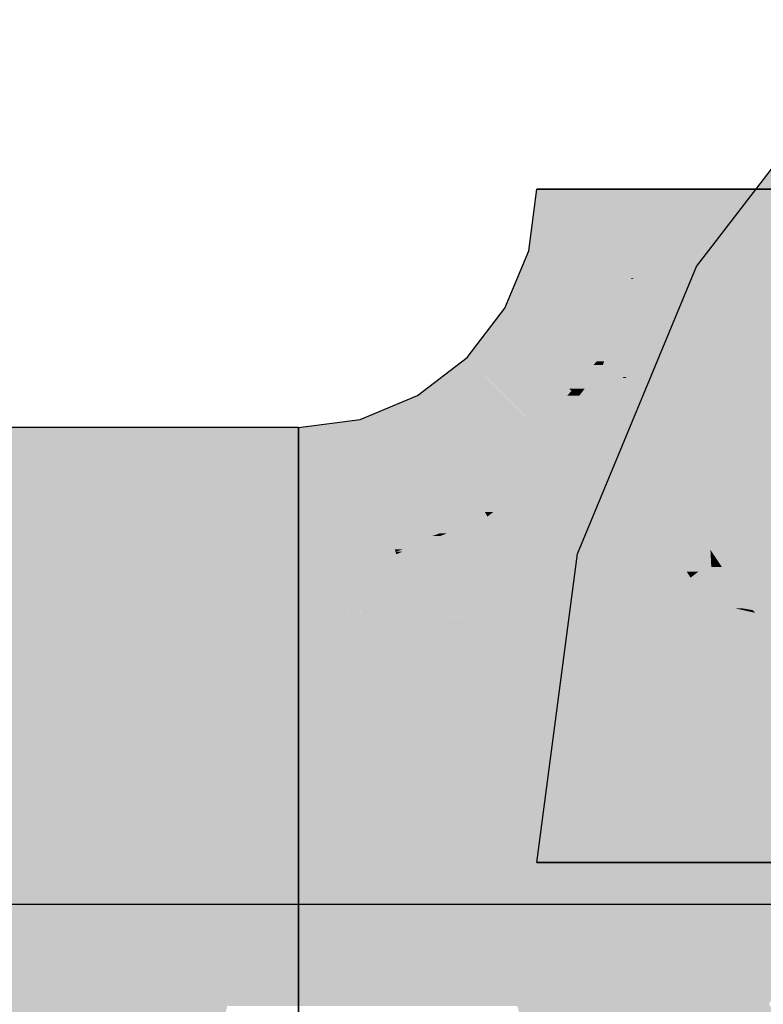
# Model space of a CAD drawing. Extents: x -297 to 573, y -46 to 548.
# Tile 82 of 188: x -21.991 to -21.133, y 254.574 to 255.71. Entities that reach past the tile are written whole.
import ezdxf

# ---------------------------------------------------------------- set-up
doc = ezdxf.new("R2010")
doc.units = 0
doc.layers.get('0').update_dxf_attribs({"lineweight": 35})
doc.layers.add('0-Shading', color=7, linetype='Continuous', lineweight=35)
doc.layers.add('H_Vorlauf_EG', color=1, linetype='Continuous', lineweight=25, true_color=0xff0000)

# ---------------------------------------------------------------- blocks, each defined once
blk = doc.blocks.new('Shading-A07ALD3R1N', base_point=(-20.9275, 255.0126))
at = {"layer": '0-Shading', "color": 14, "true_color": 0xaf0000}
for points in [[(-21.0086, 255.4251), (-21.21, 255.4251), (-20.8775, 255.596)], [(-21.21, 255.4251), (-20.8775, 255.596), (-21.0789, 255.596)], [(-21.2812, 255.4662), (-21.4005, 255.4662), (-21.2797, 255.5144)], [(-21.4005, 255.4662), (-21.2797, 255.5144), (-21.3942, 255.5144)], [(-21.2618, 255.4109), (-21.2829, 255.4109), (-21.2624, 255.5144)], [(-21.2829, 255.4109), (-21.2624, 255.5144), (-21.2797, 255.5144)], [(-21.2618, 255.4052), (-21.2331, 255.5144), (-21.2624, 255.5144)], [(-21.2475, 255.4052), (-21.2618, 255.4052), (-21.2331, 255.5144)], [(-21.4036, 255.4432), (-21.2812, 255.4662), (-21.4005, 255.4662)], [(-21.283, 255.4432), (-21.4036, 255.4432), (-21.2812, 255.4662)], [(-21.2828, 255.4116), (-21.2854, 255.4116), (-21.2812, 255.4662)], [(-21.2854, 255.4116), (-21.4167, 255.4116), (-21.4036, 255.4432)], [(-21.2854, 255.4116), (-21.283, 255.4432), (-21.4036, 255.4432)], [(-21.2009, 255.2394), (-21.2869, 255.2394), (-21.21, 255.4251)], [(-21.0705, 255.3446), (-21.206, 255.3446), (-21.21, 255.4251)], [(-21.0705, 255.3446), (-21.0086, 255.4251), (-21.21, 255.4251)], [(-21.2998, 255.3769), (-21.431, 255.3769), (-21.2854, 255.4116)], [(-21.431, 255.3769), (-21.2854, 255.4116), (-21.4167, 255.4116)], [(-21.3165, 255.3158), (-21.3251, 255.3158), (-21.2829, 255.4109)], [(-21.3251, 255.3158), (-21.2829, 255.4109), (-21.2857, 255.4109)], [(-21.2899, 255.3116), (-21.3179, 255.3116), (-21.2618, 255.4052)], [(-21.3179, 255.3116), (-21.2618, 255.4052), (-21.2849, 255.4052)], [(-21.2829, 255.4109), (-21.2857, 255.4109), (-21.2854, 255.4116)], [(-21.2829, 255.4109), (-21.2828, 255.4116), (-21.2854, 255.4116)], [(-21.2618, 255.4052), (-21.2849, 255.4052), (-21.2829, 255.4109)], [(-21.2618, 255.4052), (-21.2618, 255.4109), (-21.2829, 255.4109)], [(-21.248, 255.4015), (-21.2629, 255.4015), (-21.2618, 255.4052)], [(-21.248, 255.4015), (-21.2475, 255.4052), (-21.2618, 255.4052)], [(-21.2882, 255.3173), (-21.248, 255.4015), (-21.2629, 255.4015)], [(-21.2828, 255.3173), (-21.2882, 255.3173), (-21.248, 255.4015)], [(-21.4221, 255.3664), (-21.4391, 255.3664), (-21.431, 255.3769)], [(-21.3251, 255.3158), (-21.2998, 255.3769), (-21.431, 255.3769)], [(-21.3251, 255.3158), (-21.379, 255.3158), (-21.431, 255.3769)], [(-21.3926, 255.32), (-21.4747, 255.32), (-21.4391, 255.3664)], [(-21.3569, 255.2842), (-21.4221, 255.3664), (-21.4391, 255.3664)], [(-21.3521, 255.2842), (-21.3569, 255.2842), (-21.4221, 255.3664)], [(-21.194, 255.0984), (-21.0705, 255.3446), (-21.206, 255.3446)], [(-21.1724, 255.0984), (-21.194, 255.0984), (-21.0705, 255.3446)], [(-21.431, 255.2762), (-21.5317, 255.2762), (-21.4747, 255.32)], [(-21.4364, 255.2817), (-21.3926, 255.32), (-21.4747, 255.32)], [(-21.3543, 255.2817), (-21.4364, 255.2817), (-21.3926, 255.32)], [(-21.3521, 255.2842), (-21.3251, 255.3158), (-21.379, 255.3158)], [(-21.3179, 255.3116), (-21.3287, 255.3116), (-21.3251, 255.3158)], [(-21.3179, 255.3116), (-21.3165, 255.3158), (-21.3251, 255.3158)], [(-21.2909, 255.2978), (-21.2941, 255.2978), (-21.2828, 255.3173)], [(-21.2941, 255.2978), (-21.2828, 255.3173), (-21.2882, 255.3173)], [(-21.339, 255.2842), (-21.3521, 255.2842), (-21.3179, 255.3116)], [(-21.3521, 255.2842), (-21.3179, 255.3116), (-21.3287, 255.3116)], [(-21.2941, 255.2978), (-21.3285, 255.2978), (-21.3179, 255.3116)], [(-21.2941, 255.2978), (-21.2899, 255.3116), (-21.3179, 255.3116)], [(-21.309, 255.2761), (-21.3452, 255.2761), (-21.2941, 255.2978)], [(-21.3452, 255.2761), (-21.2941, 255.2978), (-21.3285, 255.2978)], [(-21.3095, 255.2753), (-21.2915, 255.2964), (-21.2951, 255.2964)], [(-21.3077, 255.2753), (-21.3095, 255.2753), (-21.2915, 255.2964)], [(-21.2915, 255.2964), (-21.2951, 255.2964), (-21.2941, 255.2978)], [(-21.2915, 255.2964), (-21.2909, 255.2978), (-21.2941, 255.2978)], [(-21.3922, 255.2374), (-21.3543, 255.2817), (-21.4364, 255.2817)], [(-21.3452, 255.2761), (-21.3591, 255.2761), (-21.3521, 255.2842)], [(-21.3543, 255.2817), (-21.3521, 255.2842), (-21.3569, 255.2842)], [(-21.3452, 255.2761), (-21.339, 255.2842), (-21.3521, 255.2842)], [(-21.528, 255.2538), (-21.5858, 255.2538), (-21.5317, 255.2762)], [(-21.4784, 255.184), (-21.5166, 255.184), (-21.5317, 255.2762)], [(-21.5093, 255.2374), (-21.431, 255.2762), (-21.5317, 255.2762)], [(-21.3922, 255.2374), (-21.5093, 255.2374), (-21.431, 255.2762)], [(-21.3749, 255.2374), (-21.3922, 255.2374), (-21.3452, 255.2761)], [(-21.3922, 255.2374), (-21.3452, 255.2761), (-21.3591, 255.2761)], [(-21.3252, 255.2525), (-21.3633, 255.2525), (-21.3452, 255.2761)], [(-21.3252, 255.2525), (-21.309, 255.2761), (-21.3452, 255.2761)], [(-21.3252, 255.2525), (-21.3077, 255.2753), (-21.3095, 255.2753)], [(-21.5955, 255.2394), (-21.6692, 255.2394), (-21.598, 255.2488)], [(-21.5829, 255.2488), (-21.598, 255.2488), (-21.5858, 255.2538)], [(-21.5766, 255.1688), (-21.5829, 255.2488), (-21.598, 255.2488)], [(-21.54, 255.1745), (-21.528, 255.2538), (-21.5858, 255.2538)], [(-21.5367, 255.1688), (-21.5766, 255.1688), (-21.5829, 255.2488)], [(-21.5151, 255.1745), (-21.54, 255.1745), (-21.528, 255.2538)], [(-21.3443, 255.2276), (-21.3824, 255.2276), (-21.3252, 255.2525)], [(-21.3824, 255.2276), (-21.3252, 255.2525), (-21.3633, 255.2525)], [(-21.5747, 255.1619), (-21.6692, 255.1619), (-21.5955, 255.2394)], [(-21.6692, 255.1619), (-21.5955, 255.2394), (-21.6692, 255.2394)], [(-21.4784, 255.184), (-21.3922, 255.2374), (-21.5093, 255.2374)], [(-21.3824, 255.2276), (-21.408, 255.2276), (-21.3922, 255.2374)], [(-21.3824, 255.2276), (-21.3749, 255.2374), (-21.3922, 255.2374)], [(-21.2598, 255.1983), (-21.3039, 255.1983), (-21.2869, 255.2394)], [(-21.194, 255.0984), (-21.2009, 255.2394), (-21.2869, 255.2394)], [(-21.4459, 255.184), (-21.4784, 255.184), (-21.3824, 255.2276)], [(-21.4784, 255.184), (-21.3824, 255.2276), (-21.408, 255.2276)], [(-21.3608, 255.206), (-21.4138, 255.206), (-21.3824, 255.2276)], [(-21.3608, 255.206), (-21.3443, 255.2276), (-21.3824, 255.2276)], [(-21.4162, 255.168), (-21.4692, 255.168), (-21.3608, 255.206)], [(-21.4692, 255.168), (-21.3608, 255.206), (-21.4138, 255.206)], [(-21.4443, 255.142), (-21.4542, 255.142), (-21.3608, 255.206)], [(-21.2348, 255.0935), (-21.3473, 255.0935), (-21.3039, 255.1983)], [(-21.2079, 255.073), (-21.2213, 255.073), (-21.3039, 255.1983)], [(-21.194, 255.0984), (-21.2598, 255.1983), (-21.3039, 255.1983)], [(-21.194, 255.0984), (-21.2274, 255.0984), (-21.3039, 255.1983)], [(-21.5151, 255.1745), (-21.4784, 255.184), (-21.5166, 255.184)], [(-21.4729, 255.1745), (-21.5151, 255.1745), (-21.4784, 255.184)], [(-21.4692, 255.168), (-21.4459, 255.184), (-21.4784, 255.184)], [(-21.574, 255.1591), (-21.5367, 255.1688), (-21.5766, 255.1688)], [(-21.5126, 255.1591), (-21.574, 255.1591), (-21.5151, 255.1745)], [(-21.5367, 255.1688), (-21.5151, 255.1745), (-21.54, 255.1745)], [(-21.514, 255.168), (-21.4729, 255.1745), (-21.5151, 255.1745)], [(-21.4692, 255.168), (-21.514, 255.168), (-21.4729, 255.1745)], [(-21.5119, 255.1552), (-21.4692, 255.168), (-21.514, 255.168)], [(-21.4618, 255.1552), (-21.5119, 255.1552), (-21.4692, 255.168)], [(-21.4542, 255.142), (-21.4162, 255.168), (-21.4692, 255.168)], [(-21.574, 255.1591), (-21.5747, 255.1619), (-21.6692, 255.1619)], [(-21.574, 255.1591), (-21.6692, 255.1591), (-21.6692, 255.1619)], [(-21.5685, 255.1388), (-21.6692, 255.1388), (-21.574, 255.1591)], [(-21.6692, 255.1388), (-21.574, 255.1591), (-21.6692, 255.1591)], [(-21.5729, 255.1552), (-21.5126, 255.1591), (-21.574, 255.1591)], [(-21.5119, 255.1552), (-21.5729, 255.1552), (-21.5126, 255.1591)], [(-21.5684, 255.1382), (-21.5119, 255.1552), (-21.5729, 255.1552)], [(-21.5092, 255.1382), (-21.5684, 255.1382), (-21.5119, 255.1552)], [(-21.5098, 255.142), (-21.4618, 255.1552), (-21.5119, 255.1552)], [(-21.4542, 255.142), (-21.5098, 255.142), (-21.4618, 255.1552)], [(-21.5072, 255.1261), (-21.4542, 255.142), (-21.5098, 255.142)], [(-21.4511, 255.1367), (-21.4716, 255.1367), (-21.4542, 255.142)], [(-21.4511, 255.1367), (-21.4443, 255.142), (-21.4542, 255.142)], [(-21.5684, 255.1382), (-21.5685, 255.1388), (-21.6692, 255.1388)], [(-21.5684, 255.1382), (-21.6692, 255.1382), (-21.6692, 255.1388)], [(-21.561, 255.1106), (-21.6692, 255.1106), (-21.5684, 255.1382)], [(-21.6692, 255.1106), (-21.5684, 255.1382), (-21.6692, 255.1382)], [(-21.5651, 255.1261), (-21.5092, 255.1382), (-21.5684, 255.1382)], [(-21.5072, 255.1261), (-21.5651, 255.1261), (-21.5092, 255.1382)], [(-21.4814, 255.1261), (-21.5072, 255.1261), (-21.4511, 255.1367)], [(-21.5072, 255.1261), (-21.4511, 255.1367), (-21.4716, 255.1367)], [(-21.4977, 255.1174), (-21.5058, 255.1174), (-21.4511, 255.1367)], [(-21.5608, 255.1099), (-21.5072, 255.1261), (-21.5651, 255.1261)], [(-21.5058, 255.1174), (-21.5358, 255.1174), (-21.5072, 255.1261)], [(-21.5058, 255.1174), (-21.4814, 255.1261), (-21.5072, 255.1261)], [(-21.5608, 255.1099), (-21.561, 255.1106), (-21.6692, 255.1106)], [(-21.5608, 255.1099), (-21.6692, 255.1099), (-21.6692, 255.1106)], [(-21.5571, 255.096), (-21.6692, 255.096), (-21.5608, 255.1099)], [(-21.6692, 255.096), (-21.5608, 255.1099), (-21.6692, 255.1099)], [(-21.5271, 255.1099), (-21.5608, 255.1099), (-21.5058, 255.1174)], [(-21.5608, 255.1099), (-21.5058, 255.1174), (-21.5358, 255.1174)], [(-21.5579, 255.099), (-21.5271, 255.1099), (-21.5608, 255.1099)], [(-21.5485, 255.099), (-21.5579, 255.099), (-21.5053, 255.1143)], [(-21.5579, 255.099), (-21.5053, 255.1143), (-21.5146, 255.1143)], [(-21.5495, 255.096), (-21.5571, 255.096), (-21.5053, 255.1143)], [(-21.5053, 255.1143), (-21.5146, 255.1143), (-21.5058, 255.1174)], [(-21.5053, 255.1143), (-21.4977, 255.1174), (-21.5058, 255.1174)], [(-21.5571, 255.096), (-21.5485, 255.099), (-21.5579, 255.099)], [(-21.2164, 255.084), (-21.194, 255.0984), (-21.2274, 255.0984)], [(-21.1933, 255.084), (-21.2164, 255.084), (-21.194, 255.0984)], [(-21.1874, 255.0885), (-21.1935, 255.0885), (-21.194, 255.0984)], [(-21.1807, 255.0783), (-21.1724, 255.0984), (-21.194, 255.0984)], [(-21.6692, 255.0926), (-21.5571, 255.096), (-21.6692, 255.096)], [(-21.5607, 255.0926), (-21.6692, 255.0926), (-21.5563, 255.0932)], [(-21.6692, 255.0926), (-21.5563, 255.0932), (-21.6502, 255.0932)], [(-21.6692, 255.0783), (-21.5607, 255.0926), (-21.6692, 255.0926)], [(-21.5563, 255.0932), (-21.6502, 255.0932), (-21.5571, 255.096)], [(-21.5563, 255.0932), (-21.5495, 255.096), (-21.5571, 255.096)], [(-21.1936, 255.0372), (-21.3547, 255.0372), (-21.3473, 255.0935)], [(-21.2107, 255.0569), (-21.2474, 255.0569), (-21.3473, 255.0935)], [(-21.2107, 255.0569), (-21.2348, 255.0935), (-21.3473, 255.0935)], [(-21.1933, 255.084), (-21.1874, 255.0885), (-21.1935, 255.0885)], [(-21.1845, 255.084), (-21.1933, 255.084), (-21.1874, 255.0885)], [(-21.2079, 255.073), (-21.1933, 255.084), (-21.2164, 255.084)], [(-21.1928, 255.073), (-21.2079, 255.073), (-21.1933, 255.084)], [(-21.193, 255.0783), (-21.1845, 255.084), (-21.1933, 255.084)], [(-21.1807, 255.0783), (-21.193, 255.0783), (-21.1845, 255.084)], [(-21.1917, 255.0518), (-21.1807, 255.0783), (-21.193, 255.0783)], [(-21.2169, 255.0662), (-21.2079, 255.073), (-21.2213, 255.073)], [(-21.2027, 255.0662), (-21.2169, 255.0662), (-21.2079, 255.073)], [(-21.2107, 255.0569), (-21.2027, 255.0662), (-21.2169, 255.0662)], [(-21.1956, 255.0569), (-21.2107, 255.0569), (-21.2027, 255.0662)], [(-21.1917, 255.0518), (-21.1928, 255.073), (-21.2079, 255.073)], [(-21.1936, 255.0372), (-21.2107, 255.0569), (-21.2474, 255.0569)], [(-21.1917, 255.0518), (-21.2063, 255.0518), (-21.2107, 255.0569)], [(-21.1917, 255.0518), (-21.1956, 255.0569), (-21.2107, 255.0569)], [(-21.1936, 255.0372), (-21.1917, 255.0518), (-21.2063, 255.0518)], [(-21.1961, 255.0188), (-21.3572, 255.0188), (-21.1936, 255.0372)], [(-21.3572, 255.0188), (-21.1936, 255.0372), (-21.3547, 255.0372)], [(-21.3816, 254.8333), (-21.1961, 255.0188), (-21.3572, 255.0188)], [(-21.3816, 254.8333), (-21.2205, 254.8333), (-21.1961, 255.0188)], [(-21.3942, 254.7376), (-21.2331, 254.7376), (-21.3816, 254.8333)], [(-21.2331, 254.7376), (-21.3816, 254.8333), (-21.2205, 254.8333)]]:
    blk.add_solid(points, dxfattribs=at)
at = {"layer": '0-Shading', "color": 1, "true_color": 0xf50000}
for points in [[(-21.063, 255.4015), (-21.248, 255.4015), (-21.1887, 255.5072)], [(-21.248, 255.4015), (-21.1887, 255.5072), (-21.234, 255.5072)], [(-21.1887, 255.5072), (-21.234, 255.5072), (-21.2331, 255.5144)], [(-21.1887, 255.5072), (-21.1981, 255.5144), (-21.2331, 255.5144)], [(-21.1887, 255.5072), (-20.9137, 255.5144), (-21.1981, 255.5144)], [(-20.9066, 255.5072), (-21.1887, 255.5072), (-20.9137, 255.5144)], [(-20.9676, 255.3376), (-20.9869, 255.3376), (-21.1887, 255.5072)], [(-20.8523, 255.4529), (-21.118, 255.4529), (-21.1887, 255.5072)], [(-20.8523, 255.4529), (-20.9066, 255.5072), (-21.1887, 255.5072)], [(-21.1366, 255.2964), (-21.2915, 255.2964), (-21.248, 255.4015)], [(-20.9764, 255.3288), (-21.063, 255.4015), (-21.248, 255.4015)], [(-20.9764, 255.3288), (-21.1709, 255.3288), (-21.248, 255.4015)], [(-21.0838, 255.2464), (-20.9764, 255.3288), (-21.1709, 255.3288)], [(-21.2598, 255.2525), (-21.3252, 255.2525), (-21.2915, 255.2964)], [(-21.205, 255.2464), (-21.1366, 255.2964), (-21.2915, 255.2964)], [(-21.1715, 255.2271), (-21.2413, 255.2271), (-21.2915, 255.2964)], [(-21.0838, 255.2464), (-21.205, 255.2464), (-21.1366, 255.2964)], [(-21.2787, 255.206), (-21.3608, 255.206), (-21.3252, 255.2525)], [(-21.2825, 255.2098), (-21.2598, 255.2525), (-21.3252, 255.2525)], [(-21.2288, 255.2098), (-21.2825, 255.2098), (-21.2598, 255.2525)], [(-21.1358, 255.2065), (-21.0838, 255.2464), (-21.205, 255.2464)], [(-21.0415, 255.2065), (-21.1358, 255.2065), (-21.0838, 255.2464)], [(-21.2288, 255.2098), (-21.1715, 255.2271), (-21.2413, 255.2271)], [(-21.1416, 255.2098), (-21.2288, 255.2098), (-21.1715, 255.2271)], [(-21.2986, 255.1438), (-21.442, 255.1438), (-21.3608, 255.206)], [(-21.3322, 255.1774), (-21.2787, 255.206), (-21.3608, 255.206)], [(-21.2501, 255.1774), (-21.3322, 255.1774), (-21.2787, 255.206)], [(-21.27, 255.1974), (-21.2288, 255.2098), (-21.2825, 255.2098)], [(-21.2199, 255.1974), (-21.27, 255.1974), (-21.2288, 255.2098)], [(-21.2264, 255.2065), (-21.1416, 255.2098), (-21.2288, 255.2098)], [(-21.1358, 255.2065), (-21.2264, 255.2065), (-21.1416, 255.2098)], [(-21.1997, 255.1696), (-21.1358, 255.2065), (-21.2264, 255.2065)], [(-21.0719, 255.1696), (-21.1997, 255.1696), (-21.1358, 255.2065)], [(-21.1266, 255.0783), (-21.1807, 255.0783), (-20.9687, 255.1995)], [(-21.1807, 255.0783), (-20.9687, 255.1995), (-21.1305, 255.1995)], [(-20.9829, 255.1182), (-21.0415, 255.2065), (-21.1358, 255.2065)], [(-21.2422, 255.1696), (-21.2199, 255.1974), (-21.27, 255.1974)], [(-21.1997, 255.1696), (-21.2422, 255.1696), (-21.2199, 255.1974)], [(-21.2986, 255.1438), (-21.2501, 255.1774), (-21.3322, 255.1774)], [(-21.2267, 255.154), (-21.2838, 255.154), (-21.2501, 255.1774)], [(-21.2267, 255.154), (-21.1997, 255.1696), (-21.2422, 255.1696)], [(-21.1884, 255.154), (-21.2267, 255.154), (-21.1997, 255.1696)], [(-21.1578, 255.1117), (-21.0719, 255.1696), (-21.1997, 255.1696)], [(-20.9717, 255.1117), (-21.1578, 255.1117), (-21.0719, 255.1696)], [(-21.2444, 255.1438), (-21.2986, 255.1438), (-21.2267, 255.154)], [(-21.2986, 255.1438), (-21.2267, 255.154), (-21.2838, 255.154)], [(-21.1966, 255.124), (-21.2787, 255.124), (-21.2267, 255.154)], [(-21.1458, 255.0732), (-21.1884, 255.154), (-21.2267, 255.154)], [(-21.1299, 255.0732), (-21.1458, 255.0732), (-21.1884, 255.154)], [(-21.3122, 255.1367), (-21.4511, 255.1367), (-21.2986, 255.1438)], [(-21.4511, 255.1367), (-21.2986, 255.1438), (-21.442, 255.1438)], [(-21.2787, 255.124), (-21.3369, 255.124), (-21.2986, 255.1438)], [(-21.2787, 255.124), (-21.2444, 255.1438), (-21.2986, 255.1438)], [(-21.4637, 255.1143), (-21.5053, 255.1143), (-21.4511, 255.1367)], [(-21.4316, 255.1029), (-21.4701, 255.1029), (-21.4511, 255.1367)], [(-21.3742, 255.1046), (-21.4326, 255.1046), (-21.4511, 255.1367)], [(-21.3742, 255.1046), (-21.3122, 255.1367), (-21.4511, 255.1367)], [(-21.3816, 255.0814), (-21.4192, 255.0814), (-21.2787, 255.124)], [(-21.4192, 255.0814), (-21.2787, 255.124), (-21.3369, 255.124)], [(-21.2236, 255.0688), (-21.4119, 255.0688), (-21.2787, 255.124)], [(-21.2248, 255.0701), (-21.1966, 255.124), (-21.2787, 255.124)], [(-21.1427, 255.0701), (-21.2248, 255.0701), (-21.1966, 255.124)], [(-21.4958, 255.0979), (-21.5449, 255.0979), (-21.5053, 255.1143)], [(-21.4968, 255.0998), (-21.4637, 255.1143), (-21.5053, 255.1143)], [(-21.4718, 255.0998), (-21.4968, 255.0998), (-21.4637, 255.1143)], [(-21.1299, 255.0732), (-20.9717, 255.1117), (-21.1578, 255.1117)], [(-21.493, 255.0932), (-21.5563, 255.0932), (-21.4958, 255.0979)], [(-21.5563, 255.0932), (-21.4958, 255.0979), (-21.5449, 255.0979)], [(-21.4958, 255.0979), (-21.4718, 255.0998), (-21.4968, 255.0998)], [(-21.4729, 255.0979), (-21.4958, 255.0979), (-21.4718, 255.0998)], [(-21.4841, 255.0777), (-21.4729, 255.0979), (-21.4958, 255.0979)], [(-21.4192, 255.0814), (-21.4821, 255.0814), (-21.4298, 255.0998)], [(-21.4821, 255.0814), (-21.4298, 255.0998), (-21.4718, 255.0998)], [(-21.4298, 255.0998), (-21.4718, 255.0998), (-21.4316, 255.1029)], [(-21.4718, 255.0998), (-21.4316, 255.1029), (-21.4701, 255.1029)], [(-21.4316, 255.1029), (-21.3742, 255.1046), (-21.4326, 255.1046)], [(-21.3776, 255.1029), (-21.4316, 255.1029), (-21.3742, 255.1046)], [(-21.4192, 255.0814), (-21.3776, 255.1029), (-21.4316, 255.1029)], [(-21.5523, 255.0783), (-21.6692, 255.0783), (-21.5563, 255.0932)], [(-21.4841, 255.0777), (-21.5522, 255.0777), (-21.5563, 255.0932)], [(-21.4841, 255.0777), (-21.493, 255.0932), (-21.5563, 255.0932)], [(-21.0801, 255.0519), (-21.1611, 255.0519), (-21.1101, 255.091)], [(-20.9907, 255.0367), (-21.1355, 255.0367), (-20.9073, 255.0958)], [(-21.1355, 255.0367), (-20.9073, 255.0958), (-20.9194, 255.0958)], [(-24.1254, 254.6894), (-21.7227, 254.6894), (-24.1254, 255.0783)], [(-21.7227, 254.6894), (-24.1254, 255.0783), (-21.7146, 255.0783)], [(-21.7157, 255.0287), (-21.6692, 255.0287), (-21.7146, 255.0783)], [(-21.6692, 255.0287), (-21.7146, 255.0783), (-21.6692, 255.0783)], [(-21.5515, 255.0751), (-21.6692, 255.0751), (-21.6692, 255.0783)], [(-21.5515, 255.0751), (-21.5523, 255.0783), (-21.6692, 255.0783)], [(-21.5406, 255.0343), (-21.6692, 255.0343), (-21.5515, 255.0751)], [(-21.6692, 255.0343), (-21.5515, 255.0751), (-21.6692, 255.0751)], [(-21.5515, 255.0751), (-21.4841, 255.0777), (-21.5522, 255.0777)], [(-21.4826, 255.0751), (-21.5515, 255.0751), (-21.4841, 255.0777)], [(-21.4255, 255.0652), (-21.5488, 255.0652), (-21.5515, 255.0751)], [(-21.4793, 255.0694), (-21.4826, 255.0751), (-21.5515, 255.0751)], [(-21.4841, 255.0777), (-21.4192, 255.0814), (-21.4821, 255.0814)], [(-21.4292, 255.0777), (-21.4841, 255.0777), (-21.4192, 255.0814)], [(-21.4495, 255.0703), (-21.4292, 255.0777), (-21.4841, 255.0777)], [(-21.4495, 255.0703), (-21.4798, 255.0703), (-21.4841, 255.0777)], [(-21.4128, 255.0703), (-21.4495, 255.0703), (-21.4192, 255.0814)], [(-21.4119, 255.0688), (-21.3816, 255.0814), (-21.4192, 255.0814)], [(-21.1365, 255.0707), (-21.1839, 255.0707), (-21.1807, 255.0783)], [(-21.1365, 255.0707), (-21.1266, 255.0783), (-21.1807, 255.0783)], [(-21.5406, 255.0343), (-21.4255, 255.0652), (-21.5488, 255.0652)], [(-21.4793, 255.0694), (-21.4495, 255.0703), (-21.4798, 255.0703)], [(-21.452, 255.0694), (-21.4793, 255.0694), (-21.4495, 255.0703)], [(-21.4568, 255.0676), (-21.452, 255.0694), (-21.4793, 255.0694)], [(-21.4029, 255.0532), (-21.47, 255.0532), (-21.4119, 255.0688)], [(-21.437, 255.0676), (-21.4568, 255.0676), (-21.4495, 255.0703)], [(-21.4255, 255.0652), (-21.437, 255.0676), (-21.4568, 255.0676)], [(-21.4424, 255.0688), (-21.4128, 255.0703), (-21.4495, 255.0703)], [(-21.4119, 255.0688), (-21.4424, 255.0688), (-21.4128, 255.0703)], [(-21.4255, 255.0652), (-21.4119, 255.0688), (-21.4424, 255.0688)], [(-21.4034, 255.054), (-21.2236, 255.0688), (-21.4119, 255.0688)], [(-21.2088, 255.054), (-21.4034, 255.054), (-21.2236, 255.0688)], [(-21.2088, 255.054), (-21.1427, 255.0701), (-21.2248, 255.0701)], [(-21.116, 255.054), (-21.2088, 255.054), (-21.1299, 255.0732)], [(-21.1612, 255.0518), (-21.1917, 255.0518), (-21.1365, 255.0707)], [(-21.1917, 255.0518), (-21.1365, 255.0707), (-21.1839, 255.0707)], [(-21.1427, 255.0701), (-21.1299, 255.0732), (-21.1458, 255.0732)], [(-21.4591, 255.0343), (-21.5406, 255.0343), (-21.47, 255.0532)], [(-21.4514, 255.0211), (-21.4029, 255.0532), (-21.47, 255.0532)], [(-21.3844, 255.0211), (-21.4514, 255.0211), (-21.4029, 255.0532)], [(-21.3825, 255.0178), (-21.2088, 255.054), (-21.4034, 255.054)], [(-21.1726, 255.0178), (-21.3825, 255.0178), (-21.2088, 255.054)], [(-21.1379, 254.9831), (-21.116, 255.054), (-21.2088, 255.054)], [(-21.1691, 255.0457), (-21.1925, 255.0457), (-21.1917, 255.0518)], [(-21.1691, 255.0457), (-21.1612, 255.0518), (-21.1917, 255.0518)], [(-21.1026, 255.0457), (-21.1691, 255.0457), (-21.0801, 255.0519)], [(-21.1691, 255.0457), (-21.0801, 255.0519), (-21.1611, 255.0519)], [(-21.0647, 254.9831), (-21.1379, 254.9831), (-21.116, 255.054)], [(-21.1776, 255.0372), (-21.1936, 255.0372), (-21.1691, 255.0457)], [(-21.1936, 255.0372), (-21.1691, 255.0457), (-21.1925, 255.0457)], [(-21.1355, 255.0367), (-21.1781, 255.0367), (-21.1691, 255.0457)], [(-21.1355, 255.0367), (-21.1026, 255.0457), (-21.1691, 255.0457)], [(-21.6692, 254.9743), (-21.7168, 254.9743), (-21.6692, 255.0287)], [(-21.7168, 254.9743), (-21.6692, 255.0287), (-21.7157, 255.0287)], [(-21.5832, 255.0287), (-21.6692, 255.0287), (-21.5406, 255.0343)], [(-21.6692, 255.0287), (-21.5406, 255.0343), (-21.6692, 255.0343)], [(-21.5381, 255.0251), (-21.6692, 255.0251), (-21.6692, 255.0287)], [(-21.598, 255.0268), (-21.5832, 255.0287), (-21.6692, 255.0287)], [(-21.5385, 255.0268), (-21.598, 255.0268), (-21.5406, 255.0343)], [(-21.5381, 255.0251), (-21.4591, 255.0343), (-21.5406, 255.0343)], [(-21.4538, 255.0251), (-21.5381, 255.0251), (-21.4591, 255.0343)], [(-21.1961, 255.0188), (-21.1598, 255.0295), (-21.1947, 255.0295)], [(-21.1625, 255.0188), (-21.1961, 255.0188), (-21.1598, 255.0295)], [(-21.1598, 255.0295), (-21.1947, 255.0295), (-21.1936, 255.0372)], [(-21.1561, 255.0306), (-21.1647, 255.0306), (-21.1936, 255.0372)], [(-21.18, 255.0348), (-21.1776, 255.0372), (-21.1936, 255.0372)], [(-21.1419, 255.0348), (-21.18, 255.0348), (-21.1355, 255.0367)], [(-21.18, 255.0348), (-21.1355, 255.0367), (-21.1781, 255.0367)], [(-21.1561, 255.0306), (-21.1419, 255.0348), (-21.18, 255.0348)], [(-21.1598, 255.0295), (-21.1561, 255.0306), (-21.1647, 255.0306)], [(-21.1424, 255.0256), (-21.1608, 255.0256), (-21.1598, 255.0295)], [(-21.1498, 255.0295), (-21.1598, 255.0295), (-21.1561, 255.0306)], [(-21.1563, 255.0287), (-21.1498, 255.0295), (-21.1598, 255.0295)], [(-21.1452, 255.0287), (-21.1563, 255.0287), (-21.1498, 255.0295)], [(-21.1424, 255.0256), (-21.1452, 255.0287), (-21.1563, 255.0287)], [(-21.1127, 255.0306), (-21.1561, 255.0306), (-21.1355, 255.0367)], [(-21.0304, 255.0086), (-21.1127, 255.0306), (-21.1561, 255.0306)], [(-21.1272, 255.0256), (-21.1424, 255.0256), (-21.1452, 255.0287)], [(-21.0304, 255.0086), (-20.9907, 255.0367), (-21.1355, 255.0367)], [(-21.5294, 254.9927), (-21.6692, 254.9927), (-21.5381, 255.0251)], [(-21.6692, 254.9927), (-21.5381, 255.0251), (-21.6692, 255.0251)], [(-21.5381, 255.0251), (-21.5385, 255.0268), (-21.598, 255.0268)], [(-21.4022, 255.0144), (-21.5352, 255.0144), (-21.5381, 255.0251)], [(-21.4514, 255.0211), (-21.4862, 255.0211), (-21.5381, 255.0251)], [(-21.4514, 255.0211), (-21.4538, 255.0251), (-21.5381, 255.0251)], [(-21.4497, 255.0182), (-21.4514, 255.0211), (-21.4862, 255.0211)], [(-21.3908, 255.0182), (-21.4497, 255.0182), (-21.4514, 255.0211)], [(-21.3825, 255.0178), (-21.3844, 255.0211), (-21.4514, 255.0211)], [(-21.4447, 255.0178), (-21.3908, 255.0182), (-21.4497, 255.0182)], [(-21.3825, 255.0178), (-21.4447, 255.0178), (-21.3908, 255.0182)], [(-21.4022, 255.0144), (-21.3825, 255.0178), (-21.4447, 255.0178)], [(-21.3805, 255.0144), (-21.4022, 255.0144), (-21.3825, 255.0178)], [(-21.3795, 255.0126), (-21.1726, 255.0178), (-21.3825, 255.0178)], [(-21.1674, 255.0126), (-21.3795, 255.0126), (-21.1726, 255.0178)], [(-21.2331, 254.7376), (-21.1625, 255.0188), (-21.1961, 255.0188)], [(-20.9973, 254.8584), (-21.2028, 254.8584), (-21.1424, 255.0256)], [(-21.2028, 254.8584), (-21.1424, 255.0256), (-21.1608, 255.0256)], [(-21.0821, 255.0118), (-21.1272, 255.0256), (-21.1424, 255.0256)], [(-21.039, 255.002), (-21.1219, 255.002), (-21.1424, 255.0256)], [(-21.5294, 254.9927), (-21.4022, 255.0144), (-21.5352, 255.0144)], [(-21.3846, 254.9927), (-21.5294, 254.9927), (-21.3795, 255.0126)], [(-21.5294, 254.9927), (-21.3795, 255.0126), (-21.4127, 255.0126)], [(-21.2567, 254.7999), (-21.4344, 254.7999), (-21.3795, 255.0126)], [(-21.3795, 255.0126), (-21.4127, 255.0126), (-21.4022, 255.0144)], [(-21.3795, 255.0126), (-21.3805, 255.0144), (-21.4022, 255.0144)], [(-21.1379, 254.9831), (-21.3625, 254.9831), (-21.3795, 255.0126)], [(-21.1379, 254.9831), (-21.1674, 255.0126), (-21.3795, 255.0126)], [(-21.6692, 254.9743), (-21.5294, 254.9927), (-21.6692, 254.9927)], [(-21.5245, 254.9743), (-21.6692, 254.9743), (-21.5294, 254.9927)], [(-21.4557, 254.7175), (-21.3846, 254.9927), (-21.5294, 254.9927)], [(-21.3324, 254.931), (-21.1379, 254.9831), (-21.3625, 254.9831)], [(-21.0858, 254.931), (-21.3324, 254.931), (-21.1379, 254.9831)], [(-21.0555, 254.9705), (-21.1253, 254.9705), (-21.1379, 254.9831)], [(-21.0555, 254.9705), (-21.0647, 254.9831), (-21.1379, 254.9831)], [(-21.7169, 254.969), (-21.6692, 254.9743), (-21.7168, 254.9743)], [(-21.7169, 254.969), (-21.6692, 254.969), (-21.6692, 254.9743)], [(-21.4557, 254.7175), (-21.6692, 254.7175), (-21.5245, 254.9743)], [(-21.6692, 254.7175), (-21.5245, 254.9743), (-21.6692, 254.9743)], [(-21.7227, 254.6894), (-21.6692, 254.6894), (-21.7169, 254.969)], [(-21.6692, 254.6894), (-21.7169, 254.969), (-21.6692, 254.969)], [(-21.2567, 254.7999), (-21.0858, 254.931), (-21.3324, 254.931)], [(-21.1749, 254.7376), (-20.9357, 254.7376), (-20.8594, 254.9219)], [(-21.2567, 254.7999), (-21.0652, 254.9105), (-21.1126, 254.9105)], [(-21.0211, 254.8663), (-21.1417, 254.8663), (-21.0652, 254.9105)], [(-21.1813, 254.7999), (-21.2567, 254.7999), (-21.0211, 254.8663)], [(-21.2567, 254.7999), (-21.0211, 254.8663), (-21.1417, 254.8663)], [(-21.2331, 254.7376), (-20.9973, 254.8584), (-21.2028, 254.8584)], [(-21.2108, 254.7747), (-21.2421, 254.7747), (-21.0029, 254.8481)], [(-21.2421, 254.7747), (-21.0029, 254.8481), (-21.0649, 254.8481)], [(-21.2331, 254.7376), (-21.1749, 254.7376), (-21.0193, 254.8471)], [(-21.1749, 254.7376), (-21.0193, 254.8471), (-20.9875, 254.8471)], [(-21.0159, 254.7655), (-21.2368, 254.7655), (-20.9809, 254.8261)], [(-21.2368, 254.7655), (-20.9809, 254.8261), (-21.0653, 254.8261)], [(-21.4557, 254.7175), (-21.2567, 254.7999), (-21.4344, 254.7999)], [(-21.2421, 254.7747), (-21.3175, 254.7747), (-21.2567, 254.7999)], [(-21.2421, 254.7747), (-21.1813, 254.7999), (-21.2567, 254.7999)], [(-21.4557, 254.7175), (-21.2421, 254.7747), (-21.3175, 254.7747)], [(-21.2368, 254.7655), (-21.2765, 254.7655), (-21.2421, 254.7747)], [(-21.2368, 254.7655), (-21.2108, 254.7747), (-21.2421, 254.7747)], [(-21.4039, 254.7175), (-21.4557, 254.7175), (-21.2368, 254.7655)], [(-21.4557, 254.7175), (-21.2368, 254.7655), (-21.2765, 254.7655)], [(-21.2048, 254.6792), (-21.4454, 254.6792), (-21.2368, 254.7655)], [(-21.3247, 254.7291), (-21.3635, 254.7291), (-21.2368, 254.7655)], [(-21.1264, 254.5742), (-21.0159, 254.7655), (-21.2368, 254.7655)], [(-21.1264, 254.5742), (-21.1659, 254.5742), (-21.2368, 254.7655)], [(-21.3861, 254.7037), (-21.452, 254.7037), (-21.3247, 254.7291)], [(-21.452, 254.7037), (-21.3247, 254.7291), (-21.3635, 254.7291)], [(-21.6692, 254.6894), (-21.4557, 254.7175), (-21.6692, 254.7175)], [(-21.452, 254.7037), (-21.5606, 254.7037), (-21.4557, 254.7175)], [(-21.452, 254.7037), (-21.4039, 254.7175), (-21.4557, 254.7175)], [(-21.4481, 254.6894), (-21.6692, 254.6894), (-21.452, 254.7037)], [(-21.6692, 254.6894), (-21.452, 254.7037), (-21.5606, 254.7037)], [(-21.4454, 254.6792), (-21.3861, 254.7037), (-21.452, 254.7037)], [(-24.1254, 254.3005), (-21.8171, 254.3005), (-24.1254, 254.6894)], [(-21.8171, 254.3005), (-24.1254, 254.6894), (-21.7227, 254.6894)], [(-21.6692, 254.5722), (-21.7511, 254.5722), (-21.6692, 254.6894)], [(-21.7511, 254.5722), (-21.6692, 254.6894), (-21.7227, 254.6894)], [(-21.4454, 254.6792), (-21.6692, 254.6792), (-21.4481, 254.6894)], [(-21.6692, 254.6792), (-21.4481, 254.6894), (-21.6692, 254.6894)], [(-21.6692, 254.5722), (-21.4454, 254.6792), (-21.6692, 254.6792)], [(-21.4167, 254.5722), (-21.6692, 254.5722), (-21.4454, 254.6792)], [(-21.408, 254.5395), (-21.2048, 254.6792), (-21.4454, 254.6792)], [(-21.153, 254.5395), (-21.408, 254.5395), (-21.2048, 254.6792)], [(-21.153, 254.5395), (-21.1264, 254.5742), (-21.1659, 254.5742)], [(-21.1063, 254.5395), (-21.153, 254.5395), (-21.1264, 254.5742)]]:
    blk.add_solid(points, dxfattribs=at)
at = {"layer": '0-Shading', "color": 14, "true_color": 0xb00000}
for points in [[(-24.1254, 255.0783), (-21.7146, 255.0783), (-24.1254, 255.2394)], [(-21.7146, 255.0783), (-24.1254, 255.2394), (-21.7976, 255.2394)], [(-21.7146, 255.0783), (-21.6692, 255.0783), (-21.7976, 255.2394)], [(-21.6692, 255.0783), (-21.7976, 255.2394), (-21.6692, 255.2394)]]:
    blk.add_solid(points, dxfattribs=at)
blk = doc.blocks.new('Rohr - 1703-A07ALDBC1N', base_point=(-24.0254, 254.6894))
at = {"color": 0, "linetype": 'ByBlock', "lineweight": -2, "ltscale": 0.25}
blk.add_line((-24.0254, 254.6894), (-20.8442, 254.6894), dxfattribs=at)
blk = doc.blocks.new('Geometrie-A07ALDBW1N', base_point=(-24.1254, 254.1394))
at = {"layer": 'H_Vorlauf_EG'}
for p, q in [((-21.21, 255.4251), (-20.9915, 255.7099)), ((-21.4036, 255.4432), (-21.3942, 255.5144)), ((-21.3754, 255.5144), (-21.3942, 255.5144)), ((-21.3942, 255.5144), (-21.3754, 255.5144)), ((-21.3205, 255.5144), (-21.3754, 255.5144)), ((-21.3754, 255.5144), (-21.3205, 255.5144)), ((-21.2331, 255.5144), (-21.3205, 255.5144)), ((-21.3205, 255.5144), (-21.2331, 255.5144)), ((-21.1192, 255.5144), (-21.2331, 255.5144)), ((-21.2331, 255.5144), (-21.1192, 255.5144)), ((-21.431, 255.3769), (-21.4036, 255.4432)), ((-21.3473, 255.0935), (-21.21, 255.4251)), ((-21.4747, 255.32), (-21.431, 255.3769)), ((-21.5317, 255.2763), (-21.4747, 255.32)), ((-21.598, 255.2488), (-21.5317, 255.2763)), ((-21.6692, 255.2394), (-21.598, 255.2488)), ((-21.6692, 255.2394), (-24.1254, 255.2394)), ((-21.6692, 255.2394), (-21.6692, 254.9172)), ((-21.6692, 255.2207), (-21.6692, 255.2394)), ((-21.6692, 255.2394), (-21.6692, 255.2207)), ((-21.6692, 255.1657), (-21.6692, 255.2207)), ((-21.6692, 255.2207), (-21.6692, 255.1657)), ((-21.6692, 255.0783), (-21.6692, 255.1657)), ((-21.6692, 255.1657), (-21.6692, 255.0783)), ((-21.3942, 254.7376), (-21.3473, 255.0935)), ((-21.6692, 254.9644), (-21.6692, 255.0783)), ((-21.6692, 255.0783), (-21.6692, 254.9644)), ((-21.6692, 254.8318), (-21.6692, 254.9644)), ((-21.6692, 254.9644), (-21.6692, 254.8318)), ((-21.6692, 254.9172), (-21.6692, 254.4616)), ((-21.6692, 254.6894), (-21.6692, 254.8318)), ((-21.6692, 254.8318), (-21.6692, 254.6894)), ((-21.3942, 254.7376), (-21.3754, 254.7376)), ((-21.3754, 254.7376), (-21.3942, 254.7376)), ((-21.3754, 254.7376), (-21.3205, 254.7376)), ((-21.3205, 254.7376), (-21.3754, 254.7376)), ((-21.3205, 254.7376), (-21.2331, 254.7376)), ((-21.2331, 254.7376), (-21.3205, 254.7376)), ((-21.2331, 254.7376), (-21.1192, 254.7376)), ((-21.1192, 254.7376), (-21.2331, 254.7376)), ((-21.6692, 254.5471), (-21.6692, 254.6894)), ((-21.6692, 254.6894), (-21.6692, 254.5471))]:
    blk.add_line(p, q, dxfattribs=at)

msp = doc.modelspace()

# ---------------------------------------------------------------- block references
msp.add_blockref('Shading-A07ALD3R1N', (-20.9275, 255.0126))
at = {"linetype": 'Continuous', "ltscale": 0.35}
msp.add_blockref('Geometrie-A07ALDBW1N', (-24.1254, 254.1394), dxfattribs=at)
at = {"layer": 'H_Vorlauf_EG', "ltscale": 0.25}
msp.add_blockref('Rohr - 1703-A07ALDBC1N', (-24.0254, 254.6894), dxfattribs=at)

doc.saveas('drawing.dxf')
